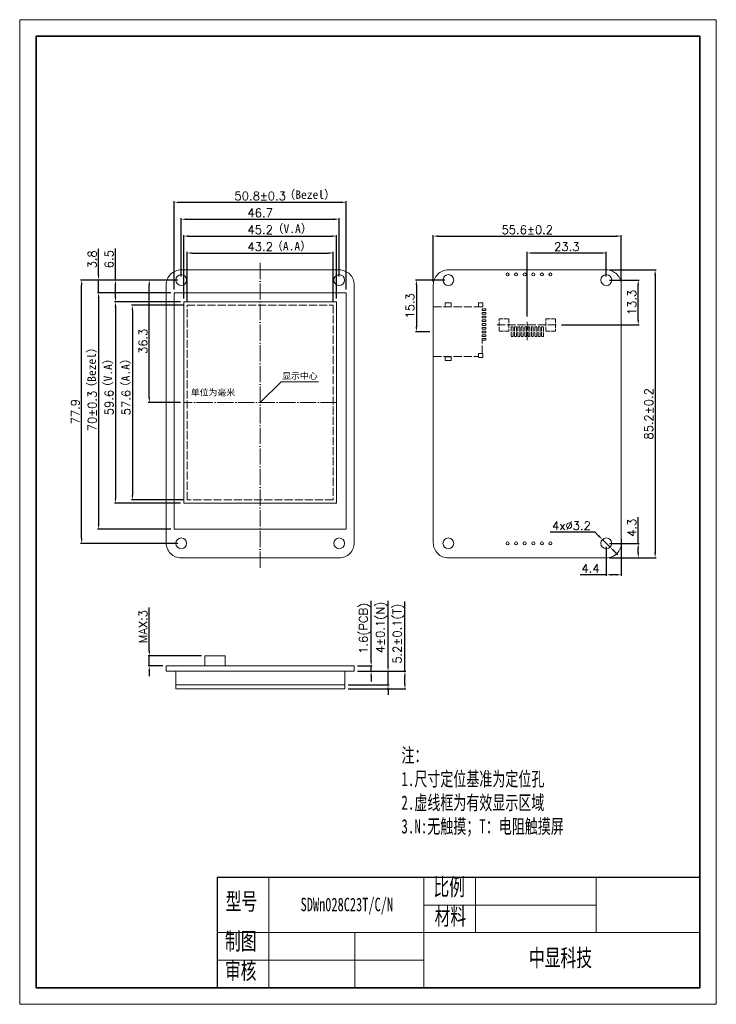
# Model space of a CAD drawing. Header units: millimetres. Extents: x 1540 to 1746, y -3513 to -3222.
import ezdxf

# ---------------------------------------------------------------- set-up
doc = ezdxf.new("R2010")
doc.units = ezdxf.units.MM
doc.header["$LTSCALE"] = 0.2
doc.header["$PDSIZE"] = -5
doc.linetypes.add('ACAD_ISO02W100', pattern=[15, 12, -3])
doc.linetypes.add('ACAD_ISO04W100', pattern=[30, 24, -3, 0, -3])
doc.layers.get('0').update_dxf_attribs({"lineweight": 18})
doc.layers.get('Defpoints').update_dxf_attribs({"lineweight": 18})
for name, color, linetype, lineweight in [('thick', 7, 'Continuous', 30), ('thin', 7, 'Continuous', 18), ('粗实线层', 7, 'Continuous', 35), ('细实线层', 7, 'Continuous', 18), ('虚线', 7, 'ACAD_ISO02W100', 18)]:
    doc.layers.add(name, color=color, linetype=linetype, lineweight=lineweight)
doc.styles.get("Standard").update_dxf_attribs({"font": 'txt.shx', "bigfont": 'gbcbig.shx'})
doc.styles.add('机械字体', font='SimSun.ttf', dxfattribs={"width": 0.67})
doc.dimstyles.new('ISO-25', dxfattribs={"dimtxt": 2.5, "dimasz": 1.6, "dimexe": 1, "dimexo": 1, "dimtad": 1, "dimtoh": 1, "dimdec": 1, "dimdsep": 46, "dimtxsty": 'Standard', "dimcen": 2.5, "dimdle": 3.2, "dimadec": 0, "dimazin": 0, "dimtfac": 1, "dimtdec": 1, "dimtmove": 0, "dimatfit": 3, "dimfxl": 0, "dimarcsym": 0})
doc.dimstyles.new('ISO-25$0', dxfattribs={"dimtxt": 2.5, "dimasz": 1.5, "dimexe": 0.3, "dimexo": 1, "dimtad": 1, "dimdec": 1, "dimzin": 0, "dimdsep": 46, "dimtxsty": 'Standard', "dimcen": 0.5, "dimdle": 3, "dimadec": 0, "dimazin": 0, "dimtfac": 1, "dimtdec": 1, "dimtmove": 0, "dimatfit": 3, "dimfxl": 0, "dimtolj": 1, "dimtzin": 0, "dimarcsym": 0})

# ---------------------------------------------------------------- blocks, each defined once
blk = doc.blocks.new('sd')
at = {"layer": '虚线', "lineweight": 0}
for p, q in [((-7.35, 0), (7.35, 0)), ((7.35, 0), (7.35, -14.5)), ((-7.35, 0), (-7.35, -13.25)), ((-6.45, -14.5), (-2.5, -14.5))]:
    blk.add_line(p, q, dxfattribs=at)
at = {"layer": '虚线', "lineweight": 0, "ltscale": 0.1}
for points in [[(-8.52, -3.51), (-7.38, -3.51), (-7.38, -5.29), (-8.52, -5.29)], [(7.38, -3.51), (8.52, -3.51), (8.52, -5.29), (7.38, -5.29)], [(-7.65, -13.35), (-6.45, -13.35), (-6.45, -14.65), (-7.65, -14.65)], [(-2.5, -15.5), (-2, -15.5), (-2, -14.5), (-2.5, -14.5)], [(-1.4, -15.5), (-0.9, -15.5), (-0.9, -14.5), (-1.4, -14.5)], [(-0.3, -15.5), (0.2, -15.5), (0.2, -14.5), (-0.3, -14.5)], [(0.8, -15.5), (1.3, -15.5), (1.3, -14.5), (0.8, -14.5)], [(1.9, -15.5), (2.4, -15.5), (2.4, -14.5), (1.9, -14.5)], [(3, -15.5), (3.5, -15.5), (3.5, -14.5), (3, -14.5)], [(4.1, -15.5), (4.6, -15.5), (4.6, -14.5), (4.1, -14.5)], [(5.2, -15.5), (5.7, -15.5), (5.7, -14.5), (5.2, -14.5)], [(6.3, -15.5), (6.8, -15.5), (6.8, -14.5), (6.3, -14.5)], [(7.35, -13.35), (8.55, -13.35), (8.55, -14.65), (7.35, -14.65)]]:
    blk.add_lwpolyline(points, close=True, dxfattribs=at)
blk = doc.blocks.new('*D48')
at = {"color": 0, "lineweight": -2}
for p, q in [((1587.38, -3297.59), (1587.38, -3280.29)), ((1588.88, -3280.59), (1632.58, -3280.59)), ((1634.08, -3297.59), (1634.08, -3280.29))]:
    blk.add_line(p, q, dxfattribs=at)
at = {"color": 0}
for points in [[(1588.88, -3280.34), (1588.88, -3280.84), (1587.38, -3280.59)], [(1632.58, -3280.34), (1632.58, -3280.84), (1634.08, -3280.59)]]:
    blk.add_solid(points, dxfattribs=at)
at = {"layer": 'Defpoints', "color": 0}
for p in [(1634.08, -3280.59), (1587.38, -3298.59), (1634.08, -3298.59)]:
    blk.add_point(p, dxfattribs=at)
at = {"color": 0, "insert": (1610.73, -3278.72), "char_height": 2.5, "attachment_point": 5}
blk.add_mtext('\\A1;46.7', dxfattribs=at)
blk = doc.blocks.new('*D49')
at = {"color": 0, "lineweight": -2}
for p, q in [((1589.13, -3305.04), (1589.13, -3290.29)), ((1590.63, -3290.59), (1630.83, -3290.59)), ((1632.33, -3305.04), (1632.33, -3290.29))]:
    blk.add_line(p, q, dxfattribs=at)
at = {"color": 0}
for points in [[(1590.63, -3290.34), (1590.63, -3290.84), (1589.13, -3290.59)], [(1630.83, -3290.34), (1630.83, -3290.84), (1632.33, -3290.59)]]:
    blk.add_solid(points, dxfattribs=at)
at = {"layer": 'Defpoints', "color": 0}
for p in [(1632.33, -3290.59), (1589.13, -3306.04), (1632.33, -3306.04)]:
    blk.add_point(p, dxfattribs=at)
at = {"color": 0, "insert": (1610.73, -3288.72), "char_height": 2.5, "attachment_point": 5}
blk.add_mtext('\\A1;43.2', dxfattribs=at)
blk = doc.blocks.new('*D50')
at = {"color": 0, "lineweight": -2}
for p, q in [((1588.13, -3304.04), (1588.13, -3285.29)), ((1589.63, -3285.59), (1631.83, -3285.59)), ((1633.33, -3304.04), (1633.33, -3285.29))]:
    blk.add_line(p, q, dxfattribs=at)
at = {"color": 0}
for points in [[(1589.63, -3285.34), (1589.63, -3285.84), (1588.13, -3285.59)], [(1631.83, -3285.34), (1631.83, -3285.84), (1633.33, -3285.59)]]:
    blk.add_solid(points, dxfattribs=at)
at = {"layer": 'Defpoints', "color": 0}
for p in [(1633.33, -3285.59), (1588.13, -3305.04), (1633.33, -3305.04)]:
    blk.add_point(p, dxfattribs=at)
at = {"color": 0, "insert": (1610.73, -3283.72), "char_height": 2.5, "attachment_point": 5}
blk.add_mtext('\\A1;45.2', dxfattribs=at)
blk = doc.blocks.new('*D51')
at = {"color": 0, "lineweight": -2}
for p, q in [((1585.33, -3301.34), (1585.33, -3275.29)), ((1586.83, -3275.59), (1634.63, -3275.59)), ((1636.13, -3301.34), (1636.13, -3275.29))]:
    blk.add_line(p, q, dxfattribs=at)
at = {"color": 0}
for points in [[(1586.83, -3275.34), (1586.83, -3275.84), (1585.33, -3275.59)], [(1634.63, -3275.34), (1634.63, -3275.84), (1636.13, -3275.59)]]:
    blk.add_solid(points, dxfattribs=at)
at = {"layer": 'Defpoints', "color": 0}
for p in [(1636.13, -3275.59), (1585.33, -3302.34), (1636.13, -3302.34)]:
    blk.add_point(p, dxfattribs=at)
at = {"color": 0, "insert": (1610.73, -3273.72), "char_height": 2.5, "attachment_point": 5}
blk.add_mtext('\\A1;50.8%%P0.3', dxfattribs=at)
blk = doc.blocks.new('*D52')
at = {"color": 0, "lineweight": -2}
for p, q in [((1588.13, -3306.04), (1572.63, -3306.04)), ((1572.93, -3307.54), (1572.93, -3362.14)), ((1588.13, -3363.64), (1572.63, -3363.64))]:
    blk.add_line(p, q, dxfattribs=at)
at = {"color": 0}
for points in [[(1572.68, -3307.54), (1573.18, -3307.54), (1572.93, -3306.04)], [(1572.68, -3362.14), (1573.18, -3362.14), (1572.93, -3363.64)]]:
    blk.add_solid(points, dxfattribs=at)
at = {"layer": 'Defpoints', "color": 0}
for p in [(1589.13, -3306.04), (1572.93, -3363.64), (1589.13, -3363.64)]:
    blk.add_point(p, dxfattribs=at)
at = {"color": 0, "insert": (1571.05, -3334.84), "char_height": 2.5, "attachment_point": 5, "rotation": 90}
blk.add_mtext('\\A1;57.6', dxfattribs=at)
blk = doc.blocks.new('*D53')
at = {"color": 0, "lineweight": -2}
for p, q in [((1587.13, -3305.04), (1567.63, -3305.04)), ((1567.93, -3306.54), (1567.93, -3363.14)), ((1587.13, -3364.64), (1567.63, -3364.64))]:
    blk.add_line(p, q, dxfattribs=at)
at = {"color": 0}
for points in [[(1567.68, -3306.54), (1568.18, -3306.54), (1567.93, -3305.04)], [(1567.68, -3363.14), (1568.18, -3363.14), (1567.93, -3364.64)]]:
    blk.add_solid(points, dxfattribs=at)
at = {"layer": 'Defpoints', "color": 0}
for p in [(1588.13, -3305.04), (1567.93, -3364.64), (1588.13, -3364.64)]:
    blk.add_point(p, dxfattribs=at)
at = {"color": 0, "insert": (1566.05, -3334.84), "char_height": 2.5, "attachment_point": 5, "rotation": 90}
blk.add_mtext('\\A1;59.6', dxfattribs=at)
blk = doc.blocks.new('*D54')
at = {"color": 0, "lineweight": -2}
for p, q in [((1584.33, -3302.34), (1562.63, -3302.34)), ((1562.93, -3303.84), (1562.93, -3370.84)), ((1584.33, -3372.34), (1562.63, -3372.34))]:
    blk.add_line(p, q, dxfattribs=at)
at = {"color": 0}
for points in [[(1562.68, -3303.84), (1563.18, -3303.84), (1562.93, -3302.34)], [(1562.68, -3370.84), (1563.18, -3370.84), (1562.93, -3372.34)]]:
    blk.add_solid(points, dxfattribs=at)
at = {"layer": 'Defpoints', "color": 0}
for p in [(1585.33, -3302.34), (1562.93, -3372.34), (1585.33, -3372.34)]:
    blk.add_point(p, dxfattribs=at)
at = {"color": 0, "insert": (1561.05, -3337.34), "char_height": 2.5, "attachment_point": 5, "rotation": 90}
blk.add_mtext('\\A1;70%%P0.3', dxfattribs=at)
blk = doc.blocks.new('*D55')
at = {"color": 0, "lineweight": -2}
for p, q in [((1586.38, -3298.59), (1557.63, -3298.59)), ((1557.93, -3374.99), (1557.93, -3300.09)), ((1586.38, -3376.49), (1557.63, -3376.49))]:
    blk.add_line(p, q, dxfattribs=at)
at = {"color": 0}
for points in [[(1557.68, -3300.09), (1558.18, -3300.09), (1557.93, -3298.59)], [(1557.68, -3374.99), (1558.18, -3374.99), (1557.93, -3376.49)]]:
    blk.add_solid(points, dxfattribs=at)
at = {"layer": 'Defpoints', "color": 0}
for p in [(1557.93, -3298.59), (1587.38, -3298.59), (1587.38, -3376.49)]:
    blk.add_point(p, dxfattribs=at)
at = {"color": 0, "insert": (1556.05, -3337.54), "char_height": 2.5, "attachment_point": 5, "rotation": 90}
blk.add_mtext('\\A1;77.9', dxfattribs=at)
blk = doc.blocks.new('*D64')
at = {"color": 0, "lineweight": -2}
for p, q in [((1577.93, -3408.26), (1577.93, -3395.51)), ((1593.35, -3409.76), (1577.63, -3409.76)), ((1577.93, -3412.76), (1577.93, -3409.76)), ((1581.93, -3412.76), (1577.63, -3412.76)), ((1577.93, -3414.26), (1577.93, -3415.76))]:
    blk.add_line(p, q, dxfattribs=at)
at = {"color": 0}
for points in [[(1577.68, -3408.26), (1578.18, -3408.26), (1577.93, -3409.76)], [(1577.68, -3414.26), (1578.18, -3414.26), (1577.93, -3412.76)]]:
    blk.add_solid(points, dxfattribs=at)
at = {"layer": 'Defpoints', "color": 0}
for p in [(1577.93, -3409.76), (1594.35, -3409.76), (1582.93, -3412.76)]:
    blk.add_point(p, dxfattribs=at)
at = {"color": 0, "insert": (1576.05, -3401.14), "char_height": 2.5, "attachment_point": 5, "rotation": 90}
blk.add_mtext('\\A1;MAX:3', dxfattribs=at)
blk = doc.blocks.new('*D65')
at = {"color": 0, "lineweight": -2}
for p, q in [((1643.53, -3411.26), (1643.53, -3393.51)), ((1639.53, -3412.76), (1643.83, -3412.76)), ((1643.53, -3414.36), (1643.53, -3412.76)), ((1639.53, -3414.36), (1643.83, -3414.36)), ((1643.53, -3415.86), (1643.53, -3417.36))]:
    blk.add_line(p, q, dxfattribs=at)
at = {"color": 0}
for points in [[(1643.28, -3411.26), (1643.78, -3411.26), (1643.53, -3412.76)], [(1643.28, -3415.86), (1643.78, -3415.86), (1643.53, -3414.36)]]:
    blk.add_solid(points, dxfattribs=at)
at = {"layer": 'Defpoints', "color": 0}
for p in [(1638.53, -3412.76), (1643.53, -3412.76), (1638.53, -3414.36)]:
    blk.add_point(p, dxfattribs=at)
at = {"color": 0, "insert": (1641.65, -3401.64), "char_height": 2.5, "attachment_point": 5, "rotation": 90}
blk.add_mtext('\\A1;1.6(PCB)', dxfattribs=at)
blk = doc.blocks.new('*D66')
at = {"color": 0, "lineweight": -2}
for p, q in [((1648.53, -3412.86), (1648.53, -3393.46)), ((1642.68, -3414.36), (1648.83, -3414.36)), ((1648.53, -3418.36), (1648.53, -3414.36)), ((1636.73, -3418.36), (1648.83, -3418.36)), ((1648.53, -3419.86), (1648.53, -3421.36))]:
    blk.add_line(p, q, dxfattribs=at)
at = {"color": 0}
for points in [[(1648.28, -3412.86), (1648.78, -3412.86), (1648.53, -3414.36)], [(1648.28, -3419.86), (1648.78, -3419.86), (1648.53, -3418.36)]]:
    blk.add_solid(points, dxfattribs=at)
at = {"layer": 'Defpoints', "color": 0}
for p in [(1641.68, -3414.36), (1648.53, -3414.36), (1635.73, -3418.36)]:
    blk.add_point(p, dxfattribs=at)
at = {"color": 0, "insert": (1646.65, -3401.37), "char_height": 2.5, "attachment_point": 5, "rotation": 90}
blk.add_mtext('\\A1;4%%P0.1(N)', dxfattribs=at)
blk = doc.blocks.new('*D67')
at = {"color": 0, "lineweight": -2}
for p, q in [((1653.53, -3414.36), (1653.53, -3393.65)), ((1642.68, -3414.36), (1653.83, -3414.36)), ((1653.53, -3418.06), (1653.53, -3415.86)), ((1636.73, -3419.56), (1653.83, -3419.56))]:
    blk.add_line(p, q, dxfattribs=at)
at = {"color": 0}
for points in [[(1653.28, -3415.86), (1653.78, -3415.86), (1653.53, -3414.36)], [(1653.28, -3418.06), (1653.78, -3418.06), (1653.53, -3419.56)]]:
    blk.add_solid(points, dxfattribs=at)
at = {"layer": 'Defpoints', "color": 0}
for p in [(1641.68, -3414.36), (1653.53, -3414.36), (1635.73, -3419.56)]:
    blk.add_point(p, dxfattribs=at)
at = {"color": 0, "insert": (1651.65, -3403.23), "char_height": 2.5, "attachment_point": 5, "rotation": 90}
blk.add_mtext('\\A1;5.2%%P0.1(T)', dxfattribs=at)
blk = doc.blocks.new('*X5')
at = {"layer": '粗实线层'}
for p, q in [((-287, 200), (-287, -200)), ((287, 200), (-287, 200)), ((287, -200), (287, 200)), ((-287, -200), (287, -200))]:
    blk.add_line(p, q, dxfattribs=at)
at = {"layer": '细实线层'}
for p, q in [((297, 210), (-297, 210)), ((-297, 210), (-297, -210)), ((297, -210), (297, 210)), ((-297, -210), (297, -210))]:
    blk.add_line(p, q, dxfattribs=at)
blk = doc.blocks.new('10')
at = {"layer": '虚线', "lineweight": 0}
for p, q in [((0, 4.45), (0, -1.49)), ((8.91, 0), (-9.07, 0))]:
    blk.add_line(p, q, dxfattribs=at)
at = {"layer": '虚线', "lineweight": 0, "ltscale": 0.5}
for points in [[(-4.22, 3.45), (-4.77, 3.45), (-4.77, 0.55), (-4.22, 0.55)], [(-3.22, 3.45), (-3.77, 3.45), (-3.77, 0.55), (-3.22, 0.55)], [(-2.22, 3.45), (-2.77, 3.45), (-2.77, 0.55), (-2.22, 0.55)], [(-1.22, 3.45), (-1.77, 3.45), (-1.77, 0.55), (-1.22, 0.55)], [(-0.22, 3.45), (-0.77, 3.45), (-0.77, 0.55), (-0.22, 0.55)], [(0.78, 3.45), (0.23, 3.45), (0.23, 0.55), (0.78, 0.55)], [(1.78, 3.45), (1.23, 3.45), (1.23, 0.55), (1.78, 0.55)], [(2.78, 3.45), (2.23, 3.45), (2.23, 0.55), (2.78, 0.55)], [(3.78, 3.45), (3.23, 3.45), (3.23, 0.55), (3.78, 0.55)], [(4.78, 3.45), (4.23, 3.45), (4.23, 0.55), (4.78, 0.55)], [(-8.3, 1.8), (-5.5, 1.8), (-5.5, -1.8), (-8.3, -1.8)], [(5.5, 1.8), (8.3, 1.8), (8.3, -1.8), (5.5, -1.8)]]:
    blk.add_lwpolyline(points, close=True, dxfattribs=at)
blk = doc.blocks.new('*D72')
at = {"color": 0, "lineweight": -2}
for p, q in [((1583.59, -3298.59), (1577.63, -3298.59)), ((1577.93, -3333.34), (1577.93, -3300.09)), ((1587.13, -3334.84), (1577.63, -3334.84))]:
    blk.add_line(p, q, dxfattribs=at)
at = {"color": 0}
for points in [[(1577.68, -3300.09), (1578.18, -3300.09), (1577.93, -3298.59)], [(1577.68, -3333.34), (1578.18, -3333.34), (1577.93, -3334.84)]]:
    blk.add_solid(points, dxfattribs=at)
at = {"layer": 'Defpoints', "color": 0}
for p in [(1577.93, -3298.59), (1584.59, -3298.59), (1588.13, -3334.84)]:
    blk.add_point(p, dxfattribs=at)
at = {"color": 0, "insert": (1576.05, -3316.72), "char_height": 2.5, "attachment_point": 5, "rotation": 90}
blk.add_mtext('\\A1;36.3', dxfattribs=at)
blk = doc.blocks.new('*D73')
at = {"color": 0, "lineweight": -2}
for p, q in [((1562.93, -3297.09), (1562.93, -3289.34)), ((1565.94, -3298.59), (1562.63, -3298.59)), ((1562.93, -3302.34), (1562.93, -3298.59)), ((1565.69, -3302.34), (1562.63, -3302.34)), ((1562.93, -3303.84), (1562.93, -3305.34))]:
    blk.add_line(p, q, dxfattribs=at)
at = {"color": 0}
for points in [[(1562.68, -3297.09), (1563.18, -3297.09), (1562.93, -3298.59)], [(1562.68, -3303.84), (1563.18, -3303.84), (1562.93, -3302.34)]]:
    blk.add_solid(points, dxfattribs=at)
at = {"layer": 'Defpoints', "color": 0}
for p in [(1562.93, -3298.59), (1566.94, -3298.59), (1566.69, -3302.34)]:
    blk.add_point(p, dxfattribs=at)
at = {"color": 0, "insert": (1561.05, -3292.47), "char_height": 2.5, "attachment_point": 5, "rotation": 90}
blk.add_mtext('\\A1;3.8', dxfattribs=at)
blk = doc.blocks.new('*D74')
at = {"color": 0, "lineweight": -2}
for p, q in [((1567.93, -3298.59), (1567.93, -3289.3)), ((1569.74, -3298.59), (1567.63, -3298.59)), ((1567.93, -3303.54), (1567.93, -3300.09)), ((1569.42, -3305.04), (1567.63, -3305.04))]:
    blk.add_line(p, q, dxfattribs=at)
at = {"color": 0}
for points in [[(1567.68, -3300.09), (1568.18, -3300.09), (1567.93, -3298.59)], [(1567.68, -3303.54), (1568.18, -3303.54), (1567.93, -3305.04)]]:
    blk.add_solid(points, dxfattribs=at)
at = {"layer": 'Defpoints', "color": 0}
for p in [(1567.93, -3298.59), (1570.74, -3298.59), (1570.42, -3305.04)]:
    blk.add_point(p, dxfattribs=at)
at = {"color": 0, "insert": (1566.05, -3292.42), "char_height": 2.5, "attachment_point": 5, "rotation": 90}
blk.add_mtext('\\A1;6.5', dxfattribs=at)
blk = doc.blocks.new('*D87')
at = {"color": 0, "lineweight": -2}
for p, q in [((1661.91, -3299.04), (1661.91, -3285.29)), ((1663.41, -3285.59), (1716.01, -3285.59)), ((1717.51, -3299.04), (1717.51, -3285.29))]:
    blk.add_line(p, q, dxfattribs=at)
at = {"color": 0}
for points in [[(1663.41, -3285.34), (1663.41, -3285.84), (1661.91, -3285.59)], [(1716.01, -3285.34), (1716.01, -3285.84), (1717.51, -3285.59)]]:
    blk.add_solid(points, dxfattribs=at)
at = {"layer": 'Defpoints', "color": 0}
for p in [(1717.51, -3285.59), (1661.91, -3300.04), (1717.51, -3300.04)]:
    blk.add_point(p, dxfattribs=at)
at = {"color": 0, "insert": (1689.71, -3283.72), "char_height": 2.5, "attachment_point": 5}
blk.add_mtext('\\A1;55.6%%P0.2', dxfattribs=at)
blk = doc.blocks.new('*D88')
at = {"color": 0, "lineweight": -2}
for p, q in [((1714.06, -3295.59), (1727.81, -3295.59)), ((1727.51, -3297.09), (1727.51, -3379.29)), ((1714.06, -3380.79), (1727.81, -3380.79))]:
    blk.add_line(p, q, dxfattribs=at)
at = {"color": 0}
for points in [[(1727.26, -3297.09), (1727.76, -3297.09), (1727.51, -3295.59)], [(1727.26, -3379.29), (1727.76, -3379.29), (1727.51, -3380.79)]]:
    blk.add_solid(points, dxfattribs=at)
at = {"layer": 'Defpoints', "color": 0}
for p in [(1713.06, -3295.59), (1713.06, -3380.79), (1727.51, -3380.79)]:
    blk.add_point(p, dxfattribs=at)
at = {"color": 0, "insert": (1725.63, -3338.19), "char_height": 2.5, "attachment_point": 5, "rotation": 90}
blk.add_mtext('\\A1;85.2%%P0.2', dxfattribs=at)
blk = doc.blocks.new('*D92')
at = {"color": 0, "lineweight": -2}
for p, q in [((1665.36, -3298.59), (1656.61, -3298.59)), ((1656.91, -3300.09), (1656.91, -3312.39)), ((1660.91, -3313.89), (1656.61, -3313.89))]:
    blk.add_line(p, q, dxfattribs=at)
at = {"color": 0}
for points in [[(1656.66, -3300.09), (1657.16, -3300.09), (1656.91, -3298.59)], [(1656.66, -3312.39), (1657.16, -3312.39), (1656.91, -3313.89)]]:
    blk.add_solid(points, dxfattribs=at)
at = {"layer": 'Defpoints', "color": 0}
for p in [(1666.36, -3298.59), (1656.91, -3313.89), (1661.91, -3313.89)]:
    blk.add_point(p, dxfattribs=at)
at = {"color": 0, "insert": (1655.03, -3306.24), "char_height": 2.5, "attachment_point": 5, "rotation": 90}
blk.add_mtext('\\A1;15.3', dxfattribs=at)
blk = doc.blocks.new('*D93')
at = {"color": 0, "lineweight": -2}
for p, q in [((1689.71, -3309.4), (1689.71, -3290.29)), ((1711.56, -3290.59), (1691.21, -3290.59)), ((1713.06, -3297.59), (1713.06, -3290.29))]:
    blk.add_line(p, q, dxfattribs=at)
at = {"color": 0}
for points in [[(1691.21, -3290.34), (1691.21, -3290.84), (1689.71, -3290.59)], [(1711.56, -3290.34), (1711.56, -3290.84), (1713.06, -3290.59)]]:
    blk.add_solid(points, dxfattribs=at)
at = {"layer": 'Defpoints', "color": 0}
for p in [(1689.71, -3290.59), (1713.06, -3298.59), (1689.71, -3310.4)]:
    blk.add_point(p, dxfattribs=at)
at = {"color": 0, "insert": (1701.38, -3288.72), "char_height": 2.5, "attachment_point": 5}
blk.add_mtext('\\A1;23.3', dxfattribs=at)
blk = doc.blocks.new('*D94')
at = {"color": 0, "lineweight": -2}
for p, q in [((1714.06, -3298.59), (1722.81, -3298.59)), ((1722.51, -3310.39), (1722.51, -3300.09)), ((1699.78, -3311.89), (1722.81, -3311.89))]:
    blk.add_line(p, q, dxfattribs=at)
at = {"color": 0}
for points in [[(1722.26, -3300.09), (1722.76, -3300.09), (1722.51, -3298.59)], [(1722.26, -3310.39), (1722.76, -3310.39), (1722.51, -3311.89)]]:
    blk.add_solid(points, dxfattribs=at)
at = {"layer": 'Defpoints', "color": 0}
for p in [(1713.06, -3298.59), (1722.51, -3298.59), (1698.78, -3311.89)]:
    blk.add_point(p, dxfattribs=at)
at = {"color": 0, "insert": (1720.63, -3305.24), "char_height": 2.5, "attachment_point": 5, "rotation": 90}
blk.add_mtext('\\A1;13.3', dxfattribs=at)
blk = doc.blocks.new('*D97')
at = {"color": 0, "lineweight": -2}
for p, q in [((1722.51, -3376.49), (1722.51, -3368.74)), ((1714.06, -3376.49), (1722.81, -3376.49)), ((1722.51, -3379.29), (1722.51, -3377.99)), ((1717.68, -3380.79), (1722.81, -3380.79))]:
    blk.add_line(p, q, dxfattribs=at)
at = {"color": 0}
for points in [[(1722.26, -3377.99), (1722.76, -3377.99), (1722.51, -3376.49)], [(1722.26, -3379.29), (1722.76, -3379.29), (1722.51, -3380.79)]]:
    blk.add_solid(points, dxfattribs=at)
at = {"layer": 'Defpoints', "color": 0}
for p in [(1713.06, -3376.49), (1716.68, -3380.79), (1722.51, -3380.79)]:
    blk.add_point(p, dxfattribs=at)
at = {"color": 0, "insert": (1720.63, -3371.87), "char_height": 2.5, "attachment_point": 5, "rotation": 90}
blk.add_mtext('\\A1;4.3', dxfattribs=at)
blk = doc.blocks.new('*D98')
at = {"color": 0, "lineweight": -2}
for p, q in [((1717.51, -3375.27), (1717.51, -3386.09)), ((1713.06, -3377.49), (1713.06, -3386.09)), ((1713.06, -3385.79), (1705.31, -3385.79)), ((1716.01, -3385.79), (1714.56, -3385.79))]:
    blk.add_line(p, q, dxfattribs=at)
at = {"color": 0}
for points in [[(1714.56, -3385.54), (1714.56, -3386.04), (1713.06, -3385.79)], [(1716.01, -3385.54), (1716.01, -3386.04), (1717.51, -3385.79)]]:
    blk.add_solid(points, dxfattribs=at)
at = {"layer": 'Defpoints', "color": 0}
for p in [(1717.51, -3374.27), (1713.06, -3376.49), (1717.51, -3385.79)]:
    blk.add_point(p, dxfattribs=at)
at = {"color": 0, "insert": (1708.43, -3383.92), "char_height": 2.5, "attachment_point": 5}
blk.add_mtext('\\A1;4.4', dxfattribs=at)
blk = doc.blocks.new('*D99')
at = {"color": 0, "lineweight": -2}
for p, q in [((1696.51, -3373.13), (1709.64, -3373.13)), ((1709.64, -3373.13), (1710.78, -3374.25)), ((1714.2, -3377.62), (1711.92, -3375.37)), ((1715.34, -3378.74), (1716.48, -3379.86))]:
    blk.add_line(p, q, dxfattribs=at)
at = {"color": 0}
for points in [[(1710.96, -3374.06), (1710.59, -3374.44), (1711.92, -3375.37)], [(1715.52, -3378.55), (1715.15, -3378.93), (1714.2, -3377.62)]]:
    blk.add_solid(points, dxfattribs=at)
at = {"layer": 'Defpoints', "color": 0}
for p in [(1711.92, -3375.37), (1714.2, -3377.62)]:
    blk.add_point(p, dxfattribs=at)
at = {"color": 0, "insert": (1702.76, -3371.25), "char_height": 2.5, "attachment_point": 5}
blk.add_mtext('\\A1;4x%%c3.2', dxfattribs=at)

msp = doc.modelspace()

# ---------------------------------------------------------------- linework, layer by layer
at = {"linetype": 'ACAD_ISO04W100'}
for p, q in [((1610.73, -3383.69), (1610.73, -3292.86)), ((1633.33, -3334.84), (1588.13, -3334.84))]:
    msp.add_line(p, q, dxfattribs=at)
at = {"lineweight": 0}
for p, q in [((1610.73, -3334.84), (1616.89, -3328.69)), ((1616.89, -3328.69), (1627.97, -3328.69))]:
    msp.add_line(p, q, dxfattribs=at)
for p, q in [((1582.93, -3412.76), (1582.93, -3414.36)), ((1582.93, -3412.76), (1638.53, -3412.76)), ((1638.53, -3412.76), (1638.53, -3414.36)), ((1582.93, -3414.36), (1638.53, -3414.36)), ((1585.73, -3414.36), (1585.73, -3419.56)), ((1635.73, -3414.36), (1635.73, -3419.56)), ((1585.73, -3418.36), (1635.73, -3418.36)), ((1585.73, -3419.56), (1635.73, -3419.56)), ((1597.97, -3475.35), (1597.97, -3507.97)), ((1613.26, -3491.66), (1613.26, -3475.35))]:
    msp.add_line(p, q)
for points in [[(1587.38, -3295.59), (1634.08, -3295.59, -0.414214), (1638.53, -3300.04), (1638.53, -3376.34, -0.414214), (1634.08, -3380.79), (1587.38, -3380.79, -0.414214), (1582.93, -3376.34), (1582.93, -3300.04, -0.414214)], [(1713.06, -3295.59), (1666.36, -3295.59, 0.414214), (1661.91, -3300.04), (1661.91, -3376.34, 0.414214), (1666.36, -3380.79), (1713.06, -3380.79, 0.414214), (1717.51, -3376.34), (1717.51, -3300.04, 0.414214)]]:
    msp.add_lwpolyline(points, format="xyb", close=True)
for points in [[(1585.33, -3302.34), (1636.13, -3302.34), (1636.13, -3372.34), (1585.33, -3372.34)], [(1633.33, -3305.04), (1588.13, -3305.04), (1588.13, -3364.64), (1633.33, -3364.64)], [(1594.35, -3412.76), (1600.35, -3412.76), (1600.35, -3409.76), (1594.35, -3409.76)]]:
    msp.add_lwpolyline(points, close=True)
at = {"color": 1, "linetype": 'ACAD_ISO02W100'}
msp.add_lwpolyline([(1589.13, -3306.04), (1632.33, -3306.04), (1632.33, -3363.64), (1589.13, -3363.64)], close=True, dxfattribs=at)
for centre, radius in [((1587.38, -3298.59), 1.6), ((1634.08, -3298.59), 1.6), ((1666.36, -3298.59), 1.6), ((1683.86, -3296.94), 0.45), ((1686.4, -3296.94), 0.45), ((1688.94, -3296.94), 0.45), ((1691.48, -3296.94), 0.45), ((1694.02, -3296.94), 0.45), ((1696.56, -3296.94), 0.45), ((1713.06, -3298.59), 1.6), ((1587.38, -3376.49), 1.6), ((1634.08, -3376.49), 1.6), ((1666.36, -3376.49), 1.6), ((1683.86, -3376.49), 0.45), ((1686.4, -3376.49), 0.45), ((1688.94, -3376.49), 0.45), ((1691.48, -3376.49), 0.45), ((1694.02, -3376.49), 0.45), ((1696.56, -3376.49), 0.45), ((1713.06, -3376.49), 1.6)]:
    msp.add_circle(centre, radius)
at = {"layer": 'thick'}
for p, q in [((1740.69, -3475.35), (1597.97, -3475.35)), ((1597.97, -3475.35), (1597.97, -3507.97)), ((1597.97, -3475.35), (1597.97, -3507.97)), ((1740.69, -3507.97), (1740.69, -3475.35)), ((1597.97, -3507.97), (1740.69, -3507.97))]:
    msp.add_line(p, q, dxfattribs=at)
at = {"layer": 'thin'}
for p, q in [((1659.14, -3475.35), (1659.14, -3507.97)), ((1674.43, -3475.35), (1674.43, -3491.66)), ((1710.11, -3491.66), (1710.11, -3475.35)), ((1710.11, -3483.51), (1659.14, -3483.51)), ((1740.69, -3491.66), (1597.97, -3491.66)), ((1613.26, -3491.66), (1613.26, -3507.97)), ((1638.75, -3491.66), (1638.75, -3507.97)), ((1659.14, -3499.82), (1597.97, -3499.82))]:
    msp.add_line(p, q, dxfattribs=at)

# ---------------------------------------------------------------- block references
at = {"lineweight": 0, "rotation": 180}
msp.add_blockref('10', (1689.71, -3311.89), dxfattribs=at)
at = {"layer": '粗实线层', "lineweight": -3, "xscale": 0.4904375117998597, "yscale": 0.4904375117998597, "zscale": 0.4904375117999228, "rotation": 90}
msp.add_blockref('*X5', (1642.6, -3367.22), dxfattribs=at)
at = {"layer": '虚线', "lineweight": 0, "rotation": 90.00000000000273}
msp.add_blockref('sd', (1661.91, -3313.89), dxfattribs=at)

# ---------------------------------------------------------------- texts
at = {"color": 0, "linetype": 'ByBlock', "lineweight": 0, "char_height": 2.5, "attachment_point": 1}
for s, insert, width in [('{\\fSimSun|b0|i0|c0|p2;（Bezel）}', (1617.69, -3272.08), 16.3018), ('{\\fSimSun|b0|i0|c0|p2;（V.A）}', (1614.22, -3282.14), 17.3091), ('{\\fSimSun|b0|i0|c0|p2;\\C1;（A.A）}', (1614.03, -3287.32), 16.3018)]:
    msp.add_mtext(s, dxfattribs=dict(at, insert=insert, width=width))
at = {"color": 0, "linetype": 'ByBlock', "lineweight": 0, "char_height": 2.5, "attachment_point": 1, "rotation": 90}
for s, insert, width in [('{\\fSimSun|b0|i0|c0|p2;（Bezel）}', (1559.63, -3332.11), 16.3939), ('{\\fSimSun|b0|i0|c0|p2;（V.A）}', (1564.45, -3332), 18.4051)]:
    msp.add_mtext(s, dxfattribs=dict(at, insert=insert, width=width))
at = {"color": 1, "linetype": 'ByBlock', "lineweight": 0, "insert": (1569.66, -3331.97), "char_height": 2.5, "width": 16.3939, "attachment_point": 1, "rotation": 90}
msp.add_mtext('{\\fSimSun|b0|i0|c0|p2;（A.A）}', dxfattribs=at)
at = {"lineweight": 0, "char_height": 1.875, "attachment_point": 1}
for s, insert, width in [('{\\fSimSun|b0|i0|c0|p2;显示中心}', (1617.21, -3326.02), 16.3018), ('{\\fSimSun|b0|i0|c0|p2;单位为毫米}', (1590.2, -3330.9), 35.9992)]:
    msp.add_mtext(s, dxfattribs=dict(at, insert=insert, width=width))
at = {"layer": 'thick', "lineweight": 5, "insert": (1652.48, -3437.08), "char_height": 4.2051, "width": 100.8133, "attachment_point": 1, "style": '机械字体'}
msp.add_mtext('注：\\P1.尺寸定位基准为定位孔\\P2.虚线框为有效显示区域\\P3.N:无触摸；T：电阻触摸屏', dxfattribs=at)
at = {"layer": 'thick', "attachment_point": 1, "style": '机械字体'}
for s, insert, char_height, width in [('比例', (1661.97, -3475.59), 5.097, 12.9484), ('型号', (1600.54, -3479.88), 5.097, 12.9484), ('SDWn028C23T/C/N', (1622.67, -3481.35), 4, 24.7228), ('材料', (1662.31, -3484.3), 5.097, 12.9484), ('制图', (1600.31, -3491.66), 5.097, 12.9484), ('中显科技', (1690.2, -3496.56), 5.097, 28.362), ('审核', (1600.31, -3500.37), 5.097, 12.9484)]:
    msp.add_mtext(s, dxfattribs=dict(at, insert=insert, char_height=char_height, width=width))

# ---------------------------------------------------------------- dimensions: what is measured, and where the dimension line sits
for base, p1, p2, text, picture, middle in [((1636.13, -3275.59), (1585.33, -3302.34), (1636.13, -3302.34), '50.8%%P0.3', '*D51', (1610.73, -3273.72)), ((1717.51, -3285.59), (1661.91, -3300.04), (1717.51, -3300.04), '<>%%P0.2', '*D87', (1689.71, -3283.72))]:
    dim = msp.add_linear_dim(base=base, p1=p1, p2=p2, text=text, dimstyle='ISO-25$0')
    dim.commit()
    dim.dimension.update_dxf_attribs({"geometry": picture, "text_midpoint": middle})
for base, p1, p2, picture, middle in [((1634.08, -3280.59), (1587.38, -3298.59), (1634.08, -3298.59), '*D48', (1610.73, -3278.72)), ((1633.33, -3285.59), (1588.13, -3305.04), (1633.33, -3305.04), '*D50', (1610.73, -3283.72)), ((1689.7068797, -3290.59418871), (1713.0568797, -3298.59418871), (1689.7068797, -3310.40208829), '*D93', (1701.3818797, -3288.71918871))]:
    dim = msp.add_linear_dim(base=base, p1=p1, p2=p2, dimstyle='ISO-25$0')
    dim.commit()
    dim.dimension.update_dxf_attribs({"geometry": picture, "text_midpoint": middle})
at = {"color": 1}
dim = msp.add_linear_dim(base=(1632.33, -3290.59), p1=(1589.13, -3306.04), p2=(1632.33, -3306.04), dimstyle='ISO-25$0', dxfattribs=at)
dim.commit()
dim.dimension.update_dxf_attribs({"geometry": '*D49', "text_midpoint": (1610.73, -3288.72)})
for base, p1, p2, picture, middle in [((1562.9298135, -3298.59418871), (1566.6889084, -3302.34418871), (1566.94016213, -3298.59418871), '*D73', (1561.0548135, -3292.46918871)), ((1557.93, -3298.59), (1587.38, -3376.49), (1587.38, -3298.59), '*D55', (1556.05, -3337.54)), ((1577.9298135, -3298.59418871), (1588.1298135, -3334.84418871), (1584.59107756, -3298.59418871), '*D72', (1576.0548135, -3316.71918871)), ((1656.91, -3313.89), (1666.36, -3298.59), (1661.91, -3313.89), '*D92', (1655.03, -3306.24)), ((1722.51, -3298.59), (1698.78, -3311.89), (1713.06, -3298.59), '*D94', (1720.63, -3305.24)), ((1567.93, -3364.64), (1588.13, -3305.04), (1588.13, -3364.64), '*D53', (1566.05, -3334.84))]:
    dim = msp.add_linear_dim(base=base, p1=p1, p2=p2, angle=90, dimstyle='ISO-25$0')
    dim.commit()
    dim.dimension.update_dxf_attribs({"geometry": picture, "text_midpoint": middle})
for base, p1, p2, picture, middle in [((1567.9298135, -3298.59418871), (1570.42403121, -3305.04418871), (1570.74063347, -3298.59418871), '*D74', (1567.9298135, -3292.42158563)), ((1722.51, -3380.79), (1713.06, -3376.49), (1716.68, -3380.79), '*D97', (1722.51, -3371.87))]:
    dim = msp.add_linear_dim(base=base, p1=p1, p2=p2, angle=90, dimstyle='ISO-25$0')
    dim.commit()
    dim.dimension.update_dxf_attribs({"geometry": picture, "text_midpoint": middle, "dimtype": 160})
for base, p1, p2, text, picture, middle in [((1727.51, -3380.79), (1713.06, -3295.59), (1713.06, -3380.79), '<>%%P0.2', '*D88', (1725.63, -3338.19)), ((1562.93, -3372.34), (1585.33, -3302.34), (1585.33, -3372.34), '70%%P0.3', '*D54', (1561.05, -3337.34)), ((1643.53, -3412.76), (1638.53, -3414.36), (1638.53, -3412.76), '1.6(PCB)', '*D65', (1641.65, -3401.64)), ((1577.93, -3409.76), (1582.93, -3412.76), (1594.35, -3409.76), 'MAX:3', '*D64', (1576.05, -3401.14))]:
    dim = msp.add_linear_dim(base=base, p1=p1, p2=p2, angle=90, text=text, dimstyle='ISO-25$0')
    dim.commit()
    dim.dimension.update_dxf_attribs({"geometry": picture, "text_midpoint": middle})
dim = msp.add_linear_dim(base=(1572.93, -3363.64), p1=(1589.13, -3306.04), p2=(1589.13, -3363.64), angle=90, dimstyle='ISO-25$0', dxfattribs=at)
dim.commit()
dim.dimension.update_dxf_attribs({"geometry": '*D52', "text_midpoint": (1571.05, -3334.84)})
dim = msp.add_diameter_dim_2p(p1=(1714.2, -3377.62), p2=(1711.92, -3375.37), text='4x%%c3.2', dimstyle='ISO-25', override={"dimtolj": 1})
dim.commit()
dim.dimension.update_dxf_attribs({"geometry": '*D99', "text_midpoint": (1702.76, -3371.25)})
dim = msp.add_linear_dim(base=(1717.5068797, -3385.79418871), p1=(1713.0568797, -3376.49418871), p2=(1717.5068797, -3374.26664755), dimstyle='ISO-25$0')
dim.commit()
dim.dimension.update_dxf_attribs({"geometry": '*D98', "text_midpoint": (1708.4318797, -3385.79418871), "dimtype": 160})
for base, p1, text, picture, middle in [((1648.53, -3414.36), (1635.73, -3418.36), '4%%P0.1(N)', '*D66', (1648.53, -3401.37)), ((1653.53, -3414.36), (1635.73, -3419.56), '5.2%%P0.1(T)', '*D67', (1653.53, -3403.23))]:
    dim = msp.add_linear_dim(base=base, p1=p1, p2=(1641.68, -3414.36), angle=90, text=text, dimstyle='ISO-25$0')
    dim.commit()
    dim.dimension.update_dxf_attribs({"geometry": picture, "text_midpoint": middle, "dimtype": 160})

doc.saveas('drawing.dxf')
